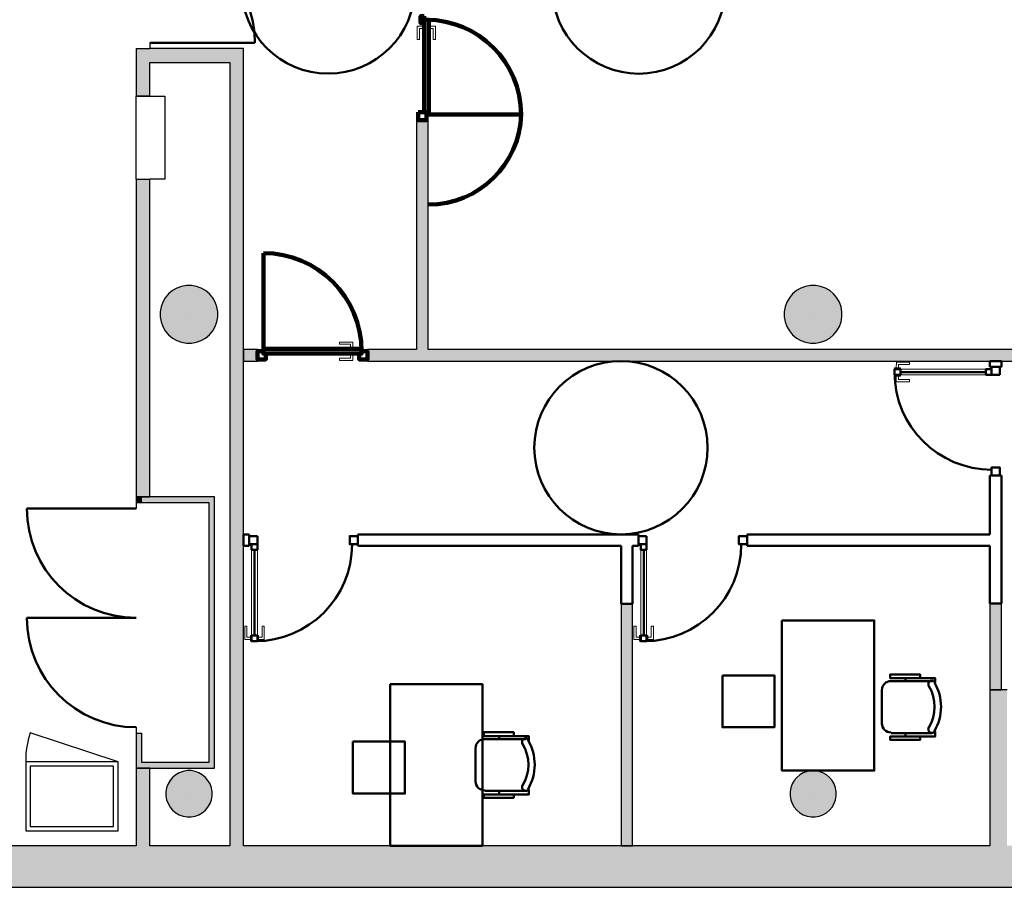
# Model space of a CAD drawing. Header units: metres. Extents: x -1 to 430, y -65 to 31.
# Tile 65 of 69: x 409 to 418, y 13 to 20. Entities that reach past the tile are written whole.
import ezdxf

# ---------------------------------------------------------------- set-up
doc = ezdxf.new("R2010")
doc.units = ezdxf.units.M
doc.linetypes.add('CONTINUA', pattern=[0])
doc.linetypes.add('VERDECKT', pattern=[9.525, 6.35, -3.175])
for name, color, linetype, lineweight in [('3D PB MURS', 7, 'CONTINUA', 25), ('3D PB MURS NOUS', 7, 'CONTINUA', 25), ('3D PB PILAR', 7, 'CONTINUA', 25), ('PB ESCALES 2D', 7, 'CONTINUA', 25), ('PB MOBLES', 7, 'CONTINUA', 25)]:
    doc.layers.add(name, color=color, linetype=linetype, lineweight=lineweight)

# ---------------------------------------------------------------- blocks, each defined once
blk = doc.blocks.new('NSY1')
at = {"color": 0, "linetype": 'ByBlock', "lineweight": -2}
blk.add_line((0, 0), (0, 0), dxfattribs=at)
blk.add_line((0, 0), (0, 0), dxfattribs=at)
blk.add_line((0, 0), (0, 0), dxfattribs=at)
blk.add_line((0, 0), (0, 0), dxfattribs=at)
blk.add_line((0, 0), (0, 0), dxfattribs=at)
blk.add_line((0, 0), (0, 0), dxfattribs=at)
blk.add_line((0, 0), (0, 0), dxfattribs=at)
blk.add_line((0, 0), (0, 0), dxfattribs=at)
blk.add_line((0, 0), (0, 0), dxfattribs=at)
blk.add_line((0, 0), (0, 0), dxfattribs=at)
blk.add_line((0, 0), (0, 0), dxfattribs=at)
blk.add_line((0, 0), (0, 0), dxfattribs=at)
blk.add_line((0, 0), (0, 0), dxfattribs=at)
blk.add_line((0, 0), (0, 0), dxfattribs=at)
blk.add_line((0, 0), (0, 0), dxfattribs=at)
blk.add_line((0, 0), (0, 0), dxfattribs=at)
blk.add_line((0, 0), (0, 0), dxfattribs=at)
blk.add_line((0, 0), (0, 0), dxfattribs=at)
blk.add_line((0, 0), (0, 0), dxfattribs=at)
blk.add_line((0, 0), (0, 0), dxfattribs=at)
blk.add_line((0, 0), (0, 0), dxfattribs=at)
blk.add_line((0, 0), (0, 0), dxfattribs=at)
blk.add_line((0, 0), (0, 0), dxfattribs=at)
blk.add_line((0, 0), (0, 0), dxfattribs=at)
blk.add_line((0, 0), (0, 0), dxfattribs=at)
blk.add_line((0, 0), (0, 0), dxfattribs=at)
blk.add_line((0, 0), (0, 0), dxfattribs=at)
blk.add_line((0, 0), (0, 0), dxfattribs=at)
blk.add_line((0, 0), (0, 0), dxfattribs=at)
blk.add_line((0, 0), (0, 0), dxfattribs=at)
blk.add_line((0, 0), (0, 0), dxfattribs=at)
blk.add_line((0, 0), (0, 0), dxfattribs=at)
blk.add_line((0, 0), (0, 0), dxfattribs=at)
blk.add_line((0, 0), (0, 0), dxfattribs=at)
blk.add_line((0, 0), (0, 0), dxfattribs=at)
blk.add_line((0, 0), (0, 0), dxfattribs=at)
blk.add_line((0, 0), (0, 0), dxfattribs=at)
blk.add_line((0, 0), (0, 0), dxfattribs=at)
blk.add_line((0, 0), (0, 0), dxfattribs=at)
blk.add_line((0, 0), (0, 0), dxfattribs=at)
blk.add_line((0, 0), (0, 0), dxfattribs=at)
blk.add_line((0, 0), (0, 0), dxfattribs=at)
blk.add_line((0, 0), (0, 0), dxfattribs=at)
blk.add_line((0, 0), (0, 0), dxfattribs=at)

msp = doc.modelspace()

# ---------------------------------------------------------------- hatches: boundary and pattern name
at = {"layer": '3D PB MURS', "linetype": 'CONTINUA', "lineweight": 18, "true_color": 0xa0a0a0, "transparency": 33554687}
for points in [[(410.3964, 19.6879), (410.3964, 20.1008), (410.2764, 20.1008), (410.2764, 19.6879)], [(411.0864, 20.1008), (410.3964, 20.1008), (410.3964, 19.9808), (411.0864, 19.9808)], [(411.2064, 13.2006), (411.2064, 20.1008), (411.0864, 20.1008), (411.0864, 13.2006)], [(410.2764, 18.9702), (410.2764, 16.2204), (410.3964, 16.2204), (410.3964, 18.9702)], [(410.3264, 16.2204), (410.2764, 16.2204), (410.2764, 16.1685), (410.3264, 16.1685)], [(410.3264, 16.1704), (410.9064, 16.1704), (410.9064, 16.2204), (410.3264, 16.2204)], [(410.9064, 16.2208), (410.9064, 13.8708), (410.9564, 13.8708), (410.9564, 16.2208)], [(417.8171, 13.2006), (417.8171, 14.5505), (417.6671, 14.5505), (417.6671, 13.2006)], [(410.3264, 13.9208), (410.3264, 14.1762), (410.2764, 14.1762), (410.2764, 13.9208)], [(410.9064, 13.9208), (410.2764, 13.9208), (410.2764, 13.8708), (410.9064, 13.8708)], [(410.2764, 13.8708), (410.2764, 13.2006), (410.3964, 13.2006), (410.3964, 13.8708)], [(400.7564, 12.8406), (423.6575, 12.8406), (423.7321, 13.2006), (400.7564, 13.2006)]]:
    msp.add_hatch(color=253, dxfattribs=at).paths.add_polyline_path(points)
at = {"layer": '3D PB MURS NOUS', "linetype": 'CONTINUA', "lineweight": 18, "true_color": 0xff3838, "transparency": 33554687}
for points in [[(412.8042, 17.4957), (412.8042, 19.4808), (412.7042, 19.4808), (412.7042, 17.4957)], [(411.3284, 17.4957), (411.2064, 17.4957), (411.2064, 17.3957), (411.3284, 17.3957)], [(420.7016, 17.4957), (412.2784, 17.4957), (412.2784, 17.3957), (420.7016, 17.3957)]]:
    msp.add_hatch(color=20, dxfattribs=at).paths.add_polyline_path(points)
at = {"layer": '3D PB MURS NOUS', "linetype": 'CONTINUA', "lineweight": 18, "true_color": 0x006e00, "transparency": 33554687}
for points in [[(414.575, 13.2006), (414.5745, 15.6457), (414.5744, 15.6457), (414.5745, 15.2957), (414.4746, 15.2957), (414.475, 13.2006)], [(417.7671, 14.5505), (417.7673, 15.2964), (417.6673, 15.2963), (417.6671, 14.5505)]]:
    msp.add_hatch(color=96, dxfattribs=at).paths.add_polyline_path(points)
at = {"layer": '3D PB PILAR', "linetype": 'CONTINUA', "lineweight": 18, "transparency": 33554687}
for points in [[(410.7564, 18.05), (410.7127, 18.05), (410.6697, 18.0424), (410.6286, 18.0274), (410.5908, 18.0056), (410.5573, 17.9775), (410.5292, 17.944), (410.5074, 17.9062), (410.4925, 17.8652), (410.4849, 17.8221), (410.4849, 17.7784), (410.4925, 17.7354), (410.5074, 17.6944), (410.5292, 17.6565), (410.5573, 17.6231), (410.5908, 17.595), (410.6286, 17.5731), (410.6697, 17.5582), (410.7127, 17.5506), (410.7564, 17.5506), (410.7994, 17.5582), (410.8405, 17.5731), (410.8783, 17.595), (410.9118, 17.6231), (410.9399, 17.6565), (410.9617, 17.6944), (410.9766, 17.7354), (410.9842, 17.7784), (410.9842, 17.8221), (410.9766, 17.8652), (410.9617, 17.9062), (410.9399, 17.944), (410.9118, 17.9775), (410.8783, 18.0056), (410.8405, 18.0274), (410.7994, 18.0424)], [(416.1591, 18.05), (416.1154, 18.05), (416.0724, 18.0424), (416.0313, 18.0274), (415.9935, 18.0056), (415.96, 17.9775), (415.932, 17.944), (415.9101, 17.9062), (415.8952, 17.8652), (415.8876, 17.8221), (415.8876, 17.7784), (415.8952, 17.7354), (415.9101, 17.6944), (415.932, 17.6565), (415.96, 17.6231), (415.9935, 17.595), (416.0313, 17.5731), (416.0724, 17.5582), (416.1154, 17.5506), (416.1591, 17.5506), (416.2021, 17.5582), (416.2432, 17.5731), (416.281, 17.595), (416.3145, 17.6231), (416.3426, 17.6565), (416.3644, 17.6944), (416.3794, 17.7354), (416.3869, 17.7784), (416.3869, 17.8221), (416.3794, 17.8652), (416.3644, 17.9062), (416.3426, 17.944), (416.3145, 17.9775), (416.281, 18.0056), (416.2432, 18.0274), (416.2021, 18.0424)], [(410.752, 13.8504), (410.7171, 13.8504), (410.6827, 13.8444), (410.6498, 13.8324), (410.6195, 13.8149), (410.5928, 13.7925), (410.5703, 13.7657), (410.5528, 13.7354), (410.5409, 13.7026), (410.5348, 13.6682), (410.5348, 13.6332), (410.5409, 13.5988), (410.5528, 13.566), (410.5703, 13.5357), (410.5928, 13.5089), (410.6195, 13.4865), (410.6498, 13.469), (410.6827, 13.457), (410.7171, 13.451), (410.752, 13.451), (410.7864, 13.457), (410.8193, 13.469), (410.8496, 13.4865), (410.8763, 13.5089), (410.8988, 13.5357), (410.9163, 13.566), (410.9282, 13.5988), (410.9343, 13.6332), (410.9343, 13.6682), (410.9282, 13.7026), (410.9163, 13.7354), (410.8988, 13.7657), (410.8763, 13.7925), (410.8496, 13.8149), (410.8193, 13.8324), (410.7864, 13.8444)], [(416.1547, 13.8504), (416.1198, 13.8504), (416.0854, 13.8444), (416.0525, 13.8324), (416.0223, 13.8149), (415.9955, 13.7925), (415.973, 13.7657), (415.9555, 13.7354), (415.9436, 13.7026), (415.9375, 13.6682), (415.9375, 13.6332), (415.9436, 13.5988), (415.9555, 13.566), (415.973, 13.5357), (415.9955, 13.5089), (416.0223, 13.4865), (416.0525, 13.469), (416.0854, 13.457), (416.1198, 13.451), (416.1547, 13.451), (416.1892, 13.457), (416.222, 13.469), (416.2523, 13.4865), (416.279, 13.5089), (416.3015, 13.5357), (416.319, 13.566), (416.3309, 13.5988), (416.337, 13.6332), (416.337, 13.6682), (416.3309, 13.7026), (416.319, 13.7354), (416.3015, 13.7657), (416.279, 13.7925), (416.2523, 13.8149), (416.222, 13.8324), (416.1892, 13.8444)]]:
    msp.add_hatch(color=9, dxfattribs=at).paths.add_polyline_path(points)

# ---------------------------------------------------------------- linework, layer by layer
at = {"layer": '3D PB MURS', "color": 202, "linetype": 'CONTINUA', "lineweight": 50, "transparency": 33554687}
for p, q in [((410.3964, 20.1508), (411.3055, 20.1508)), ((410.2764, 16.1185), (409.3308, 16.1185)), ((410.2764, 15.1719), (409.3308, 15.1719))]:
    msp.add_line(p, q, dxfattribs=at)
at = {"layer": '3D PB MURS', "color": 7, "linetype": 'CONTINUA', "lineweight": 25, "transparency": 33554687}
for p, q in [((410.3964, 20.1508), (410.3964, 20.1008)), ((410.2764, 20.1008), (410.3964, 20.1008)), ((410.2764, 20.1008), (410.2764, 19.6879)), ((411.0864, 20.1008), (410.3964, 20.1008)), ((411.2064, 20.1008), (411.0864, 20.1008)), ((411.2064, 13.2006), (411.2064, 20.1008)), ((410.3964, 19.6879), (410.3964, 19.9808)), ((410.3964, 19.9808), (411.0864, 19.9808)), ((411.0864, 19.9808), (411.0864, 13.2006)), ((410.3964, 19.6879), (410.2764, 19.6879)), ((410.2764, 18.9702), (410.3964, 18.9702)), ((410.2764, 18.9702), (410.2764, 16.2204)), ((410.3964, 16.2204), (410.3964, 18.9702)), ((410.2764, 16.2204), (410.3264, 16.2204)), ((410.3264, 16.2204), (410.2764, 16.2204)), ((410.2764, 16.2204), (410.2764, 16.1685)), ((410.3264, 16.2204), (410.3964, 16.2204)), ((410.3964, 16.2204), (410.3264, 16.2204)), ((410.9064, 16.2204), (410.3964, 16.2204)), ((410.9064, 16.2208), (410.9064, 16.2204)), ((410.9564, 16.2208), (410.9064, 16.2208)), ((410.9564, 13.8708), (410.9564, 16.2208)), ((410.3264, 16.1685), (410.2764, 16.1685)), ((410.2764, 16.1685), (410.2764, 16.1185)), ((410.3264, 16.1685), (410.3264, 16.1704)), ((410.3264, 16.1704), (410.9064, 16.1704)), ((410.9064, 16.1704), (410.9064, 13.9208)), ((410.2764, 15.1729), (410.2764, 15.1719)), ((417.8171, 14.5505), (417.6671, 14.5505)), ((417.6671, 14.5505), (417.6671, 13.2006)), ((410.2764, 14.2262), (410.2764, 14.1762)), ((410.2764, 14.1762), (410.3264, 14.1762)), ((410.2764, 14.1762), (410.2764, 13.9208)), ((410.3264, 13.9208), (410.3264, 14.1762)), ((410.2764, 13.9208), (410.2764, 13.8708)), ((410.9064, 13.9208), (410.3264, 13.9208)), ((410.2764, 13.8708), (410.3964, 13.8708)), ((410.2764, 13.8708), (410.2764, 13.2006)), ((410.3964, 13.8708), (410.2764, 13.8708)), ((410.3964, 13.8708), (410.9064, 13.8708)), ((410.3964, 13.2006), (410.3964, 13.8708)), ((410.9064, 13.8708), (410.9564, 13.8708)), ((410.2764, 13.2006), (406.1513, 13.2006)), ((411.0864, 13.2006), (410.3964, 13.2006)), ((417.6671, 13.2006), (411.2064, 13.2006)), ((400.9274, 12.8406), (423.6575, 12.8406))]:
    msp.add_line(p, q, dxfattribs=at)
at = {"layer": '3D PB MURS', "color": 202, "linetype": 'CONTINUA', "lineweight": 50, "transparency": 33554687}
for centre, radius, start, end in [((410.3964, 20.1508), 0.909, 0, 90), ((410.2764, 16.1185), 0.9457, 180, 270), ((410.2764, 15.1719), 0.9457, 180, 270)]:
    msp.add_arc(centre, radius, start, end, dxfattribs=at)
at = {"layer": '3D PB MURS NOUS', "color": 240, "linetype": 'CONTINUA', "lineweight": 140, "transparency": 33554687}
for p, q in [((412.8092, 19.5308), (413.6087, 19.5308)), ((411.3784, 17.5007), (411.3784, 18.3307))]:
    msp.add_line(p, q, dxfattribs=at)
at = {"layer": '3D PB MURS NOUS', "color": 7, "linetype": 'CONTINUA', "lineweight": 25, "transparency": 33554687}
for p, q in [((412.7042, 19.4808), (412.7042, 17.4957)), ((412.7042, 19.4808), (412.8042, 19.4808)), ((412.8042, 17.4957), (412.8042, 19.4808)), ((411.3284, 17.4957), (411.2064, 17.4957)), ((411.2064, 17.4957), (411.2064, 17.3957)), ((411.3284, 17.4957), (411.3284, 17.3957)), ((412.2784, 17.3957), (412.2784, 17.4957)), ((412.7042, 17.4957), (412.2784, 17.4957)), ((420.7016, 17.4957), (412.8042, 17.4957)), ((411.2064, 17.3957), (411.3284, 17.3957)), ((412.2784, 17.3957), (417.6677, 17.3957)), ((417.6677, 17.3957), (417.7677, 17.3957)), ((417.7677, 17.3957), (420.7016, 17.3957)), ((414.5745, 15.6457), (414.5744, 15.6457)), ((414.575, 13.2006), (414.5745, 15.6457)), ((414.4746, 15.2957), (414.475, 13.2006)), ((417.6673, 15.2963), (417.6671, 14.5505)), ((417.7673, 15.2964), (417.6673, 15.2963)), ((417.7671, 14.5505), (417.7673, 15.2964)), ((417.6671, 14.5505), (417.7671, 14.5505)), ((414.475, 13.2006), (414.575, 13.2006))]:
    msp.add_line(p, q, dxfattribs=at)
at = {"layer": '3D PB MURS NOUS', "color": 4, "linetype": 'CONTINUA', "lineweight": 50, "transparency": 33554687}
for p, q in [((417.6677, 17.3957), (417.6676, 17.3457)), ((417.7677, 17.3957), (417.6677, 17.3957)), ((417.7676, 17.3457), (417.7677, 17.3957)), ((417.7676, 17.3457), (417.6676, 17.3457)), ((416.8926, 17.3009), (417.6326, 17.3008)), ((417.6675, 16.4057), (417.6674, 15.8957)), ((417.6675, 16.4057), (417.7675, 16.4057)), ((417.7673, 15.2964), (417.7675, 16.4057)), ((411.2564, 15.8957), (411.2064, 15.8957)), ((411.2064, 15.8957), (411.2064, 15.7957)), ((411.2564, 15.8957), (411.2564, 15.7957)), ((412.1964, 15.7957), (412.1964, 15.8957)), ((414.6255, 15.8957), (412.1964, 15.8957)), ((414.6255, 15.8957), (414.6255, 15.7957)), ((415.5655, 15.7957), (415.5655, 15.8957)), ((417.6674, 15.8957), (415.5655, 15.8957)), ((411.2064, 15.7957), (411.2564, 15.7957)), ((412.1964, 15.7957), (414.4744, 15.7957)), ((414.4744, 15.7957), (414.4745, 15.2957)), ((414.5744, 15.6457), (414.5744, 15.7957)), ((414.5744, 15.7957), (414.6255, 15.7957)), ((415.5655, 15.7957), (417.6674, 15.7957)), ((417.6674, 15.7957), (417.6673, 15.2963)), ((411.3014, 15.0207), (411.3014, 15.7607)), ((414.6705, 15.0207), (414.6705, 15.7607)), ((414.5745, 15.2957), (414.5744, 15.6457)), ((414.4745, 15.2957), (414.4746, 15.2957)), ((414.4746, 15.2957), (414.5745, 15.2957)), ((417.6673, 15.2963), (417.7673, 15.2964))]:
    msp.add_line(p, q, dxfattribs=at)
at = {"layer": '3D PB MURS NOUS', "color": 240, "linetype": 'CONTINUA', "lineweight": 140, "transparency": 33554687}
for points in [[(412.7692, 20.3813), (412.7392, 20.3813), (412.7392, 20.3213), (412.7692, 20.3213), (412.7692, 20.3813)], [(412.7692, 20.3503), (412.7692, 19.5508), (412.7892, 19.5508), (412.7892, 19.5308), (412.8092, 19.5308), (412.8092, 20.3503), (412.7892, 20.3503), (412.7692, 20.3503)], [(412.7192, 19.5508), (412.7192, 19.4808), (412.7892, 19.4808), (412.7892, 19.5508), (412.7192, 19.5508)], [(411.3784, 17.4807), (411.3784, 17.4607), (411.3984, 17.4607), (411.3984, 17.4107), (411.3284, 17.4107), (411.3284, 17.4807), (411.3784, 17.4807)], [(412.2284, 17.4607), (411.3784, 17.4607), (411.3784, 17.4807), (411.3784, 17.5007), (412.2284, 17.5007), (412.2284, 17.4807), (412.2284, 17.4607)], [(412.2084, 17.4607), (412.2284, 17.4607), (412.2284, 17.4807), (412.2784, 17.4807), (412.2784, 17.4107), (412.2084, 17.4107), (412.2084, 17.4607)]]:
    msp.add_lwpolyline(points, close=True, dxfattribs=at)
at = {"layer": '3D PB MURS NOUS', "color": 40, "linetype": 'CONTINUA', "lineweight": 18, "transparency": 33554687}
for points in [[(412.7592, 20.2953), (412.7592, 20.2753), (412.7292, 20.2753), (412.7292, 20.1803), (412.7092, 20.1803), (412.7092, 20.2953), (412.7592, 20.2953)], [(412.7592, 20.3103), (412.7592, 20.2603), (412.7692, 20.2603), (412.7692, 20.3103), (412.7592, 20.3103)], [(412.8092, 20.3103), (412.8092, 20.2603), (412.8192, 20.2603), (412.8192, 20.3103), (412.8092, 20.3103)], [(412.8192, 20.2953), (412.8192, 20.2753), (412.8492, 20.2753), (412.8492, 20.1803), (412.8692, 20.1803), (412.8692, 20.2953), (412.8192, 20.2953)], [(412.1534, 17.5107), (412.1334, 17.5107), (412.1334, 17.5407), (412.0384, 17.5407), (412.0384, 17.5607), (412.1534, 17.5607), (412.1534, 17.5107)], [(412.1684, 17.5007), (412.1184, 17.5007), (412.1184, 17.5107), (412.1684, 17.5107), (412.1684, 17.5007)], [(412.1534, 17.4507), (412.1334, 17.4507), (412.1334, 17.4207), (412.0384, 17.4207), (412.0384, 17.4007), (412.1534, 17.4007), (412.1534, 17.4507)], [(412.1684, 17.4507), (412.1184, 17.4507), (412.1184, 17.4607), (412.1684, 17.4607), (412.1684, 17.4507)], [(416.8426, 17.3259), (416.8926, 17.3259), (416.8926, 17.3359), (416.8426, 17.3359), (416.8426, 17.3259)], [(416.8576, 17.3359), (416.8776, 17.3359), (416.8777, 17.3659), (416.9727, 17.3659), (416.9727, 17.3859), (416.8577, 17.3859), (416.8576, 17.3359)], [(416.8926, 17.2759), (417.6326, 17.2758), (417.6326, 17.3258), (416.8926, 17.3259), (416.8926, 17.2759)], [(416.8426, 17.2659), (416.8926, 17.2659), (416.8926, 17.2759), (416.8426, 17.2759), (416.8426, 17.2659)], [(416.8576, 17.2659), (416.8776, 17.2659), (416.8776, 17.2359), (416.9726, 17.2359), (416.9726, 17.2159), (416.8576, 17.2159), (416.8576, 17.2659)], [(411.3264, 15.0207), (411.3264, 15.7607), (411.2764, 15.7607), (411.2764, 15.0207), (411.3264, 15.0207)], [(414.6955, 15.0207), (414.6955, 15.7607), (414.6455, 15.7607), (414.6455, 15.0207), (414.6955, 15.0207)], [(411.2664, 14.9857), (411.2664, 15.0057), (411.2364, 15.0057), (411.2364, 15.1007), (411.2164, 15.1007), (411.2164, 14.9857), (411.2664, 14.9857)], [(411.3364, 14.9857), (411.3364, 15.0057), (411.3664, 15.0057), (411.3664, 15.1007), (411.3864, 15.1007), (411.3864, 14.9857), (411.3364, 14.9857)], [(414.6355, 14.9857), (414.6355, 15.0057), (414.6055, 15.0057), (414.6055, 15.1007), (414.5855, 15.1007), (414.5855, 14.9857), (414.6355, 14.9857)], [(414.7055, 14.9857), (414.7055, 15.0057), (414.7355, 15.0057), (414.7355, 15.1007), (414.7555, 15.1007), (414.7555, 14.9857), (414.7055, 14.9857)], [(411.2764, 14.9707), (411.2764, 15.0207), (411.2664, 15.0207), (411.2664, 14.9707), (411.2764, 14.9707)], [(411.3364, 14.9707), (411.3364, 15.0207), (411.3264, 15.0207), (411.3264, 14.9707), (411.3364, 14.9707)], [(414.6455, 14.9707), (414.6455, 15.0207), (414.6355, 15.0207), (414.6355, 14.9707), (414.6455, 14.9707)], [(414.7055, 14.9707), (414.7055, 15.0207), (414.6955, 15.0207), (414.6955, 14.9707), (414.7055, 14.9707)]]:
    msp.add_lwpolyline(points, close=True, dxfattribs=at)
at = {"layer": '3D PB MURS NOUS', "color": 4, "linetype": 'CONTINUA', "lineweight": 50, "transparency": 33554687}
for points in [[(416.8426, 17.2959), (416.8426, 17.2759), (416.8926, 17.2759), (416.8926, 17.3259), (416.8426, 17.3259), (416.8426, 17.2959)], [(417.6326, 17.2758), (417.6826, 17.2757), (417.6826, 17.2957), (417.6826, 17.3257), (417.6326, 17.3258), (417.6326, 17.2758)], [(417.7526, 17.2757), (417.7526, 17.3457), (417.6826, 17.3457), (417.6826, 17.2757), (417.7526, 17.2757)], [(417.7525, 16.4057), (417.7525, 16.4757), (417.6825, 16.4757), (417.6825, 16.4057), (417.7525, 16.4057)], [(411.3264, 15.8807), (411.2564, 15.8807), (411.2564, 15.8107), (411.3264, 15.8107), (411.3264, 15.8807)], [(412.1964, 15.8807), (412.1264, 15.8807), (412.1264, 15.8107), (412.1964, 15.8107), (412.1964, 15.8807)], [(414.6955, 15.8807), (414.6255, 15.8807), (414.6255, 15.8107), (414.6955, 15.8107), (414.6955, 15.8807)], [(415.5655, 15.8807), (415.4955, 15.8807), (415.4955, 15.8107), (415.5655, 15.8107), (415.5655, 15.8807)], [(411.3264, 15.7607), (411.3264, 15.8107), (411.3064, 15.8107), (411.2764, 15.8107), (411.2764, 15.7607), (411.3264, 15.7607)], [(414.6955, 15.7607), (414.6955, 15.8107), (414.6755, 15.8107), (414.6455, 15.8107), (414.6455, 15.7607), (414.6955, 15.7607)], [(411.3064, 14.9707), (411.3264, 14.9707), (411.3264, 15.0207), (411.2764, 15.0207), (411.2764, 14.9707), (411.3064, 14.9707)], [(414.6755, 14.9707), (414.6955, 14.9707), (414.6955, 15.0207), (414.6455, 15.0207), (414.6455, 14.9707), (414.6755, 14.9707)]]:
    msp.add_lwpolyline(points, close=True, dxfattribs=at)
at = {"layer": '3D PB MURS NOUS', "color": 240, "linetype": 'CONTINUA', "lineweight": 140, "transparency": 33554687}
for centre, radius, start, end in [((412.7892, 19.5308), 0.8195, 0, 90), ((412.8089, 19.5506), 0.8, 270, 358.5827), ((411.3784, 17.4807), 0.85, 0, 90)]:
    msp.add_arc(centre, radius, start, end, dxfattribs=at)
at = {"layer": '3D PB MURS NOUS', "color": 4, "linetype": 'CONTINUA', "lineweight": 50, "transparency": 33554687}
for centre, start, end in [((417.6826, 17.2957), 179.98915, 269.98915), ((411.3064, 15.8107), 270, 0), ((414.6755, 15.8107), 270, 0)]:
    msp.add_arc(centre, 0.84, start, end, dxfattribs=at)
at = {"layer": '3D PB PILAR', "color": 7, "linetype": 'CONTINUA', "lineweight": 25, "transparency": 33554687}
for p, q in [((410.5908, 18.0056), (410.5573, 17.9775)), ((410.6286, 18.0274), (410.5908, 18.0056)), ((410.6697, 18.0424), (410.6286, 18.0274)), ((410.7127, 18.05), (410.6697, 18.0424)), ((410.7564, 18.05), (410.7127, 18.05)), ((410.7994, 18.0424), (410.7564, 18.05)), ((410.8405, 18.0274), (410.7994, 18.0424)), ((410.8783, 18.0056), (410.8405, 18.0274)), ((410.9118, 17.9775), (410.8783, 18.0056)), ((415.9935, 18.0056), (415.96, 17.9775)), ((416.0313, 18.0274), (415.9935, 18.0056)), ((416.0724, 18.0424), (416.0313, 18.0274)), ((416.1154, 18.05), (416.0724, 18.0424)), ((416.1591, 18.05), (416.1154, 18.05)), ((416.2021, 18.0424), (416.1591, 18.05)), ((416.2432, 18.0274), (416.2021, 18.0424)), ((416.281, 18.0056), (416.2432, 18.0274)), ((416.3145, 17.9775), (416.281, 18.0056)), ((410.5074, 17.9062), (410.4925, 17.8652)), ((410.5292, 17.944), (410.5074, 17.9062)), ((410.5573, 17.9775), (410.5292, 17.944)), ((410.9399, 17.944), (410.9118, 17.9775)), ((410.9617, 17.9062), (410.9399, 17.944)), ((410.9766, 17.8652), (410.9617, 17.9062)), ((415.9101, 17.9062), (415.8952, 17.8652)), ((415.932, 17.944), (415.9101, 17.9062)), ((415.96, 17.9775), (415.932, 17.944)), ((416.3426, 17.944), (416.3145, 17.9775)), ((416.3644, 17.9062), (416.3426, 17.944)), ((416.3794, 17.8652), (416.3644, 17.9062)), ((410.4925, 17.8652), (410.4849, 17.8221)), ((410.4849, 17.8221), (410.4849, 17.7784)), ((410.9842, 17.8221), (410.9766, 17.8652)), ((410.9842, 17.7784), (410.9842, 17.8221)), ((415.8952, 17.8652), (415.8876, 17.8221)), ((415.8876, 17.8221), (415.8876, 17.7784)), ((416.3869, 17.8221), (416.3794, 17.8652)), ((416.3869, 17.7784), (416.3869, 17.8221)), ((410.4849, 17.7784), (410.4925, 17.7354)), ((410.4925, 17.7354), (410.5074, 17.6944)), ((410.9617, 17.6944), (410.9766, 17.7354)), ((410.9766, 17.7354), (410.9842, 17.7784)), ((415.8876, 17.7784), (415.8952, 17.7354)), ((415.8952, 17.7354), (415.9101, 17.6944)), ((416.3644, 17.6944), (416.3794, 17.7354)), ((416.3794, 17.7354), (416.3869, 17.7784)), ((410.5074, 17.6944), (410.5292, 17.6565)), ((410.5292, 17.6565), (410.5573, 17.6231)), ((410.9118, 17.6231), (410.9399, 17.6565)), ((410.9399, 17.6565), (410.9617, 17.6944)), ((415.9101, 17.6944), (415.932, 17.6565)), ((415.932, 17.6565), (415.96, 17.6231)), ((416.3145, 17.6231), (416.3426, 17.6565)), ((416.3426, 17.6565), (416.3644, 17.6944)), ((410.5573, 17.6231), (410.5908, 17.595)), ((410.5908, 17.595), (410.6286, 17.5731)), ((410.6286, 17.5731), (410.6697, 17.5582)), ((410.7994, 17.5582), (410.8405, 17.5731)), ((410.8405, 17.5731), (410.8783, 17.595)), ((410.8783, 17.595), (410.9118, 17.6231)), ((415.96, 17.6231), (415.9935, 17.595)), ((415.9935, 17.595), (416.0313, 17.5731)), ((416.0313, 17.5731), (416.0724, 17.5582)), ((416.2021, 17.5582), (416.2432, 17.5731)), ((416.2432, 17.5731), (416.281, 17.595)), ((416.281, 17.595), (416.3145, 17.6231)), ((410.6697, 17.5582), (410.7127, 17.5506)), ((410.7127, 17.5506), (410.7564, 17.5506)), ((410.7564, 17.5506), (410.7994, 17.5582)), ((416.0724, 17.5582), (416.1154, 17.5506)), ((416.1154, 17.5506), (416.1591, 17.5506)), ((416.1591, 17.5506), (416.2021, 17.5582)), ((410.6195, 13.8149), (410.5928, 13.7925)), ((410.6498, 13.8324), (410.6195, 13.8149)), ((410.6827, 13.8444), (410.6498, 13.8324)), ((410.7171, 13.8504), (410.6827, 13.8444)), ((410.752, 13.8504), (410.7171, 13.8504)), ((410.7864, 13.8444), (410.752, 13.8504)), ((410.8193, 13.8324), (410.7864, 13.8444)), ((410.8496, 13.8149), (410.8193, 13.8324)), ((410.8763, 13.7925), (410.8496, 13.8149)), ((416.0223, 13.8149), (415.9955, 13.7925)), ((416.0525, 13.8324), (416.0223, 13.8149)), ((416.0854, 13.8444), (416.0525, 13.8324)), ((416.1198, 13.8504), (416.0854, 13.8444)), ((416.1547, 13.8504), (416.1198, 13.8504)), ((416.1892, 13.8444), (416.1547, 13.8504)), ((416.222, 13.8324), (416.1892, 13.8444)), ((416.2523, 13.8149), (416.222, 13.8324)), ((416.279, 13.7925), (416.2523, 13.8149)), ((410.5528, 13.7354), (410.5409, 13.7026)), ((410.5703, 13.7657), (410.5528, 13.7354)), ((410.5928, 13.7925), (410.5703, 13.7657)), ((410.8988, 13.7657), (410.8763, 13.7925)), ((410.9163, 13.7354), (410.8988, 13.7657)), ((410.9282, 13.7026), (410.9163, 13.7354)), ((415.9555, 13.7354), (415.9436, 13.7026)), ((415.973, 13.7657), (415.9555, 13.7354)), ((415.9955, 13.7925), (415.973, 13.7657)), ((416.3015, 13.7657), (416.279, 13.7925)), ((416.319, 13.7354), (416.3015, 13.7657)), ((416.3309, 13.7026), (416.319, 13.7354)), ((410.5409, 13.7026), (410.5348, 13.6682)), ((410.5348, 13.6682), (410.5348, 13.6332)), ((410.9343, 13.6682), (410.9282, 13.7026)), ((410.9343, 13.6332), (410.9343, 13.6682)), ((415.9436, 13.7026), (415.9375, 13.6682)), ((415.9375, 13.6682), (415.9375, 13.6332)), ((416.337, 13.6682), (416.3309, 13.7026)), ((416.337, 13.6332), (416.337, 13.6682)), ((410.5348, 13.6332), (410.5409, 13.5988)), ((410.5409, 13.5988), (410.5528, 13.566)), ((410.5528, 13.566), (410.5703, 13.5357)), ((410.8988, 13.5357), (410.9163, 13.566)), ((410.9163, 13.566), (410.9282, 13.5988)), ((410.9282, 13.5988), (410.9343, 13.6332)), ((415.9375, 13.6332), (415.9436, 13.5988)), ((415.9436, 13.5988), (415.9555, 13.566)), ((415.9555, 13.566), (415.973, 13.5357)), ((416.3015, 13.5357), (416.319, 13.566)), ((416.319, 13.566), (416.3309, 13.5988)), ((416.3309, 13.5988), (416.337, 13.6332)), ((410.5703, 13.5357), (410.5928, 13.5089)), ((410.5928, 13.5089), (410.6195, 13.4865)), ((410.6195, 13.4865), (410.6498, 13.469)), ((410.6498, 13.469), (410.6827, 13.457)), ((410.7864, 13.457), (410.8193, 13.469)), ((410.8193, 13.469), (410.8496, 13.4865)), ((410.8496, 13.4865), (410.8763, 13.5089)), ((410.8763, 13.5089), (410.8988, 13.5357)), ((415.973, 13.5357), (415.9955, 13.5089)), ((415.9955, 13.5089), (416.0223, 13.4865)), ((416.0223, 13.4865), (416.0525, 13.469)), ((416.0525, 13.469), (416.0854, 13.457)), ((416.1892, 13.457), (416.222, 13.469)), ((416.222, 13.469), (416.2523, 13.4865)), ((416.2523, 13.4865), (416.279, 13.5089)), ((416.279, 13.5089), (416.3015, 13.5357)), ((410.6827, 13.457), (410.7171, 13.451)), ((410.7171, 13.451), (410.752, 13.451)), ((410.752, 13.451), (410.7864, 13.457)), ((416.0854, 13.457), (416.1198, 13.451)), ((416.1198, 13.451), (416.1547, 13.451)), ((416.1547, 13.451), (416.1892, 13.457))]:
    msp.add_line(p, q, dxfattribs=at)
at = {"layer": 'PB ESCALES 2D', "color": 7, "linetype": 'CONTINUA', "lineweight": 25, "transparency": 33554687}
for p, q in [((410.2764, 18.9703), (410.2764, 19.6879)), ((410.2764, 19.6879), (410.5264, 19.6879)), ((410.5264, 19.6879), (410.5264, 18.9703)), ((410.5264, 18.9703), (410.3947, 18.9703)), ((410.1204, 13.9281), (409.3607, 14.1791))]:
    msp.add_line(p, q, dxfattribs=at)
for points in [[(409.3204, 13.3281), (410.1204, 13.3281), (410.1204, 13.9281), (409.3204, 13.9281), (409.3204, 13.3281)], [(409.3604, 13.3681), (410.0804, 13.3681), (410.0804, 13.8881), (409.3604, 13.8881), (409.3604, 13.3681)]]:
    msp.add_lwpolyline(points, close=True, dxfattribs=at)
msp.add_arc((410.1204, 13.9281), 0.8, 161.71914, 180, dxfattribs=at)
at = {"layer": 'PB MOBLES', "color": 202, "linetype": 'CONTINUA', "lineweight": 50, "transparency": 33554687}
for p, q in [((417.1688, 14.6249), (416.8132, 14.6249)), ((416.936, 14.6503), (416.936, 14.6249)), ((416.7328, 14.5445), (416.7328, 14.2566)), ((416.8132, 14.1762), (417.1688, 14.1762)), ((416.936, 14.1465), (416.936, 14.1762)), ((413.6517, 14.1234), (413.2962, 14.1234)), ((413.4189, 14.1488), (413.4189, 14.1234)), ((413.2157, 14.043), (413.2157, 13.7552)), ((413.2962, 13.6747), (413.6517, 13.6747)), ((413.4189, 13.6451), (413.4189, 13.6747))]:
    msp.add_line(p, q, dxfattribs=at)
for points in [[(415.867, 15.1508), (415.867, 13.8508), (416.6671, 13.8508), (416.6671, 15.1508), (415.867, 15.1508)], [(415.3525, 14.6754), (415.8025, 14.6754), (415.8025, 14.2254), (415.3525, 14.2254), (415.3525, 14.6754)], [(412.4749, 14.5976), (412.4749, 13.2006), (413.275, 13.2006), (413.275, 14.5976), (412.4749, 14.5976)], [(412.154, 14.1025), (412.604, 14.1025), (412.604, 13.6525), (412.154, 13.6525), (412.154, 14.1025)]]:
    msp.add_lwpolyline(points, close=True, dxfattribs=at)
for points in [[(417.063, 14.6503), (417.063, 14.6841), (416.8048, 14.6841), (416.8048, 14.6503), (417.1942, 14.6503), (417.1942, 14.6122)], [(416.7322, 14.5473), (416.7337, 14.563), (416.7383, 14.5777), (416.7455, 14.591), (416.7551, 14.6026), (416.7667, 14.6122), (416.78, 14.6194), (416.7947, 14.624), (416.8105, 14.6256)], [(417.1393, 14.5809), (417.1365, 14.5866), (417.1348, 14.5926), (417.1343, 14.5987), (417.135, 14.6047), (417.1368, 14.6105), (417.1397, 14.6158), (417.1437, 14.6206), (417.1487, 14.6246), (417.1543, 14.6276), (417.1603, 14.6293), (417.1664, 14.6298), (417.1724, 14.6292), (417.1782, 14.6274), (417.1836, 14.6246), (417.1884, 14.6207), (417.1924, 14.6157)], [(416.8105, 14.1811), (416.7947, 14.1827), (416.78, 14.1872), (416.7667, 14.1944), (416.7551, 14.204), (416.7455, 14.2156), (416.7383, 14.2289), (416.7337, 14.2436), (416.7322, 14.2594)], [(413.5459, 14.1488), (413.5459, 14.1827), (413.2877, 14.1827), (413.2877, 14.1488), (413.6771, 14.1488), (413.6771, 14.1107)], [(417.063, 14.1465), (417.063, 14.1169), (416.8048, 14.1169), (416.8048, 14.1465), (417.1942, 14.1465), (417.1942, 14.1889)], [(417.1924, 14.1909), (417.1884, 14.186), (417.1836, 14.1821), (417.1782, 14.1792), (417.1724, 14.1775), (417.1664, 14.1768), (417.1603, 14.1774), (417.1543, 14.1791), (417.1487, 14.182), (417.1437, 14.1861), (417.1397, 14.1908), (417.1368, 14.1962), (417.135, 14.202), (417.1343, 14.208), (417.1348, 14.2141), (417.1365, 14.22), (417.1393, 14.2257)], [(413.2151, 14.0458), (413.2167, 14.0616), (413.2212, 14.0763), (413.2284, 14.0896), (413.238, 14.1012), (413.2496, 14.1108), (413.2629, 14.118), (413.2776, 14.1225), (413.2934, 14.1241)], [(413.6223, 14.0795), (413.6194, 14.0852), (413.6177, 14.0911), (413.6172, 14.0972), (413.6179, 14.1032), (413.6198, 14.109), (413.6227, 14.1144), (413.6266, 14.1191), (413.6316, 14.1232), (413.6372, 14.1261), (413.6432, 14.1278), (413.6493, 14.1284), (413.6553, 14.1277), (413.6611, 14.126), (413.6665, 14.1231), (413.6713, 14.1192), (413.6754, 14.1143)], [(413.2934, 13.6796), (413.2776, 13.6812), (413.2629, 13.6858), (413.2496, 13.693), (413.238, 13.7026), (413.2284, 13.7142), (413.2212, 13.7275), (413.2167, 13.7422), (413.2151, 13.7579)], [(413.6754, 13.6895), (413.6713, 13.6845), (413.6665, 13.6806), (413.6611, 13.6778), (413.6553, 13.676), (413.6493, 13.6754), (413.6432, 13.6759), (413.6372, 13.6776), (413.6316, 13.6806), (413.6266, 13.6846), (413.6227, 13.6894), (413.6198, 13.6947), (413.6179, 13.7005), (413.6172, 13.7065), (413.6177, 13.7126), (413.6194, 13.7186), (413.6223, 13.7243)], [(413.5459, 13.6451), (413.5459, 13.6155), (413.2877, 13.6155), (413.2877, 13.6451), (413.6771, 13.6451), (413.6771, 13.6874)]]:
    msp.add_lwpolyline(points, dxfattribs=at)
at = {"layer": 'PB MOBLES', "color": 202, "linetype": 'VERDECKT', "lineweight": 50, "transparency": 33554687}
for centre in [(411.9392, 20.6339), (414.6282, 20.6331), (414.4733, 16.6457)]:
    msp.add_circle(centre, 0.75, dxfattribs=at)
at = {"layer": 'PB MOBLES', "color": 202, "linetype": 'CONTINUA', "lineweight": 50, "transparency": 33554687}
for centre, radius, start, end in [((416.8489, 14.4034), 0.3405, 328.23525, 31.74199), ((416.8277, 14.4034), 0.4167, 329.55452, 30.42649), ((413.3318, 13.902), 0.3405, 328.23525, 31.74199), ((413.3106, 13.902), 0.4167, 329.55452, 30.42649)]:
    msp.add_arc(centre, radius, start, end, dxfattribs=at)

# ---------------------------------------------------------------- block references
at = {"layer": '3D PB PILAR', "color": 7, "linetype": 'CONTINUA', "lineweight": 25, "transparency": 33554687, "xscale": 0.004999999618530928, "yscale": 0.004999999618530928, "zscale": 0.004999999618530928}
for p in [(410.7345, 17.8003), (416.1373, 17.8003), (410.7345, 13.6507), (416.1373, 13.6507)]:
    msp.add_blockref('NSY1', p, dxfattribs=at)

doc.saveas('drawing.dxf')
